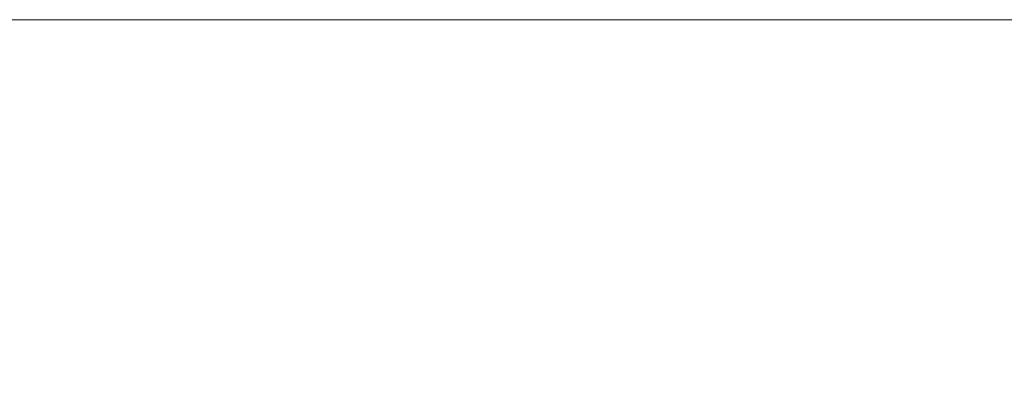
# Model space of a CAD drawing. Header units: centimetres. Extents: x -26.3 to 27.5, y 5.9 to 64.6.
# Tile 207 of 256: x -8.2158 to -8.1894, y 7.6901 to 7.7002. Entities that reach past the tile are written whole.
import ezdxf

# ---------------------------------------------------------------- set-up
doc = ezdxf.new("R2010")
doc.units = ezdxf.units.CM
doc.header["$LTSCALE"] = 2.54
doc.layers.add('Lucido design-1', color=7, linetype='Continuous')

# ---------------------------------------------------------------- blocks, each defined once
blk = doc.blocks.new('Gruppo-3-1')
at = {"color": 7, "linetype": 'Continuous', "lineweight": 9}
for points, invisible_edges in [([(27.113463, 7.700165, -743.211089), (27.113463, 7.700212, -743.214164), (-25.986537, 7.700212, -743.214164), (-25.986537, 7.700165, -743.211089)], 8), ([(-25.986537, 7.700212, -743.214164), (9.213463, 7.700212, -743.414164), (-8.086537, 7.700212, -743.414164)], 9), ([(-8.086537, 7.700212, -743.414164), (-8.087627, 7.700212, -743.414167), (-25.986537, 7.700212, -743.214164)], 10), ([(9.213463, 7.700212, -743.414164), (-25.986537, 7.700212, -743.214164), (27.113463, 7.700212, -743.214164)], 9), ([(-8.087627, 7.700212, -743.414167), (-8.092947, 7.700212, -743.414301), (-8.095487, 7.700212, -743.414364), (-25.986537, 7.700212, -743.214164)], 12), ([(-8.095487, 7.700212, -743.414364), (-8.099349, 7.700212, -743.414616), (-8.103637, 7.700212, -743.414896), (-25.986537, 7.700212, -743.214164)], 12), ([(-8.103637, 7.700212, -743.414896), (-8.111765, 7.700212, -743.415761), (-25.986537, 7.700212, -743.214164)], 10), ([(-8.111765, 7.700212, -743.415761), (-8.119859, 7.700212, -743.416959), (-25.986537, 7.700212, -743.214164)], 10), ([(-8.119859, 7.700212, -743.416959), (-8.127904, 7.700212, -743.418489), (-25.986537, 7.700212, -743.214164)], 10), ([(-8.127904, 7.700212, -743.418489), (-8.135887, 7.700212, -743.420348), (-25.986537, 7.700212, -743.214164)], 10), ([(-25.986537, 7.700212, -743.214164), (-8.151611, 7.700212, -743.425047), (-8.155596, 7.700212, -743.42651)], 9), ([(-8.135887, 7.700212, -743.420348), (-8.143794, 7.700212, -743.422535), (-25.986537, 7.700212, -743.214164)], 10), ([(-8.143794, 7.700212, -743.422535), (-8.151611, 7.700212, -743.425047), (-25.986537, 7.700212, -743.214164)], 10), ([(-8.155596, 7.700212, -743.42651), (-8.159326, 7.700212, -743.42788), (-25.986537, 7.700212, -743.214164)], 10), ([(-8.159326, 7.700212, -743.42788), (-8.166924, 7.700212, -743.43103), (-25.986537, 7.700212, -743.214164)], 10), ([(-8.166924, 7.700212, -743.43103), (-8.174393, 7.700212, -743.434494), (-25.986537, 7.700212, -743.214164)], 10), ([(-8.174393, 7.700212, -743.434494), (-8.181719, 7.700212, -743.438265), (-25.986537, 7.700212, -743.214164)], 10), ([(-8.181719, 7.700212, -743.438265), (-8.18889, 7.700212, -743.442338), (-25.986537, 7.700212, -743.214164)], 10), ([(-8.18889, 7.700212, -743.442338), (-8.195892, 7.700212, -743.446708), (-25.986537, 7.700212, -743.214164)], 10), ([(-8.195892, 7.700212, -743.446708), (-8.202714, 7.700212, -743.451367), (-25.986537, 7.700212, -743.214164)], 10), ([(-8.202714, 7.700212, -743.451367), (-8.206134, 7.700212, -743.453915), (-8.209344, 7.700212, -743.456308), (-25.986537, 7.700212, -743.214164)], 12), ([(-8.209344, 7.700212, -743.456308), (-8.215769, 7.700212, -743.461523), (-25.986537, 7.700212, -743.214164)], 10), ([(27.113463, 7.700165, -779.311089), (27.113463, 7.700212, -779.314164), (-25.986537, 7.700212, -779.314164), (-25.986537, 7.700165, -779.311089)], 8), ([(-25.986537, 7.700212, -779.314164), (-8.087627, 7.700212, -779.514167), (-8.092947, 7.700212, -779.514301)], 9), ([(-25.986537, 7.700212, -779.314164), (9.213463, 7.700212, -779.514164), (-8.086537, 7.700212, -779.514164)], 9), ([(-25.986537, 7.700212, -779.314164), (-8.095487, 7.700212, -779.514364), (-8.099349, 7.700212, -779.514616)], 9), ([(-8.086537, 7.700212, -779.514164), (-8.087627, 7.700212, -779.514167), (-25.986537, 7.700212, -779.314164)], 10), ([(9.213463, 7.700212, -779.514164), (-25.986537, 7.700212, -779.314164), (27.113463, 7.700212, -779.314164)], 9), ([(-8.092947, 7.700212, -779.514301), (-8.095487, 7.700212, -779.514364), (-25.986537, 7.700212, -779.314164)], 10), ([(-8.099349, 7.700212, -779.514616), (-8.103637, 7.700212, -779.514896), (-25.986537, 7.700212, -779.314164)], 10), ([(-8.103637, 7.700212, -779.514896), (-8.111765, 7.700212, -779.515761), (-25.986537, 7.700212, -779.314164)], 10), ([(-8.111765, 7.700212, -779.515761), (-8.119859, 7.700212, -779.516959), (-25.986537, 7.700212, -779.314164)], 10), ([(-8.119859, 7.700212, -779.516959), (-8.127904, 7.700212, -779.518489), (-25.986537, 7.700212, -779.314164)], 10), ([(-8.127904, 7.700212, -779.518489), (-8.135887, 7.700212, -779.520348), (-25.986537, 7.700212, -779.314164)], 10), ([(-25.986537, 7.700212, -779.314164), (-8.151611, 7.700212, -779.525047), (-8.155596, 7.700212, -779.52651)], 9), ([(-8.135887, 7.700212, -779.520348), (-8.143794, 7.700212, -779.522535), (-25.986537, 7.700212, -779.314164)], 10), ([(-8.143794, 7.700212, -779.522535), (-8.151611, 7.700212, -779.525047), (-25.986537, 7.700212, -779.314164)], 10), ([(-8.155596, 7.700212, -779.52651), (-8.159326, 7.700212, -779.52788), (-25.986537, 7.700212, -779.314164)], 10), ([(-8.159326, 7.700212, -779.52788), (-8.166924, 7.700212, -779.53103), (-25.986537, 7.700212, -779.314164)], 10), ([(-8.166924, 7.700212, -779.53103), (-8.174393, 7.700212, -779.534494), (-25.986537, 7.700212, -779.314164)], 10), ([(-8.174393, 7.700212, -779.534494), (-8.181719, 7.700212, -779.538265), (-25.986537, 7.700212, -779.314164)], 10), ([(-8.181719, 7.700212, -779.538265), (-8.18889, 7.700212, -779.542338), (-25.986537, 7.700212, -779.314164)], 10), ([(-25.986537, 7.700212, -779.314164), (-8.202714, 7.700212, -779.551367), (-8.206134, 7.700212, -779.553915)], 9), ([(-8.18889, 7.700212, -779.542338), (-8.195892, 7.700212, -779.546708), (-25.986537, 7.700212, -779.314164)], 10), ([(-8.195892, 7.700212, -779.546708), (-8.202714, 7.700212, -779.551367), (-25.986537, 7.700212, -779.314164)], 10), ([(-8.206134, 7.700212, -779.553915), (-8.209344, 7.700212, -779.556308), (-25.986537, 7.700212, -779.314164)], 10), ([(-8.209344, 7.700212, -779.556308), (-8.215769, 7.700212, -779.561523), (-25.986537, 7.700212, -779.314164)], 10), ([(-8.215769, 7.700212, -779.561523), (-8.221978, 7.700212, -779.567004), (-25.986537, 7.700212, -779.314164)], 10), ([(-8.214062, 7.700158, -743.464366), (-8.218798, 7.700158, -743.468531), (-8.221978, 7.700212, -743.467004), (-8.215769, 7.700212, -743.461523)], 11), ([(-8.214062, 7.700158, -779.564366), (-8.218798, 7.700158, -779.568531), (-8.221978, 7.700212, -779.567004), (-8.215769, 7.700212, -779.561523)], 11), ([(-8.209195, 7.700158, -743.460356), (-8.214062, 7.700158, -743.464366), (-8.215769, 7.700212, -743.461523), (-8.209344, 7.700212, -743.456308)], 11), ([(-8.209195, 7.700158, -779.560356), (-8.214062, 7.700158, -779.564366), (-8.215769, 7.700212, -779.561523), (-8.209344, 7.700212, -779.556308)], 11), ([(-8.204203, 7.700158, -743.456503), (-8.209195, 7.700158, -743.460356), (-8.209344, 7.700212, -743.456308), (-8.206134, 7.700212, -743.453915)], 11), ([(-8.204203, 7.700158, -779.556503), (-8.209195, 7.700158, -779.560356), (-8.209344, 7.700212, -779.556308), (-8.206134, 7.700212, -779.553915)], 11), ([(-8.199089, 7.700158, -743.452813), (-8.204203, 7.700158, -743.456503), (-8.206134, 7.700212, -743.453915), (-8.202714, 7.700212, -743.451367)], 11), ([(-8.199089, 7.700158, -779.552813), (-8.204203, 7.700158, -779.556503), (-8.206134, 7.700212, -779.553915), (-8.202714, 7.700212, -779.551367)], 11), ([(-8.193859, 7.700158, -743.449289), (-8.199089, 7.700158, -743.452813), (-8.202714, 7.700212, -743.451367), (-8.195892, 7.700212, -743.446708)], 11), ([(-8.193859, 7.700158, -779.549289), (-8.199089, 7.700158, -779.552813), (-8.202714, 7.700212, -779.551367), (-8.195892, 7.700212, -779.546708)], 11), ([(-8.18852, 7.700158, -743.445933), (-8.193859, 7.700158, -743.449289), (-8.195892, 7.700212, -743.446708), (-8.18889, 7.700212, -743.442338)], 11), ([(-8.18852, 7.700158, -779.545933), (-8.193859, 7.700158, -779.549289), (-8.195892, 7.700212, -779.546708), (-8.18889, 7.700212, -779.542338)], 11), ([(-25.986537, 7.700165, -743.211089), (-25.986537, 7.700098, -743.209803), (27.113463, 7.700098, -743.209803), (27.113463, 7.700165, -743.211089)], 10), ([(-25.986537, 7.700165, -779.311089), (-25.986537, 7.700098, -779.309803), (27.113463, 7.700098, -779.309803), (27.113463, 7.700165, -779.311089)], 10), ([(27.113463, 7.699951, -743.206944), (27.113463, 7.700098, -743.209803), (-25.986537, 7.700098, -743.209803), (-25.986537, 7.699951, -743.206944)], 10), ([(27.113463, 7.699951, -779.306944), (27.113463, 7.700098, -779.309803), (-25.986537, 7.700098, -779.309803), (-25.986537, 7.699951, -779.306944)], 10), ([(-25.986537, 7.699951, -743.206944), (-25.986537, 7.699812, -743.20545), (27.113463, 7.699812, -743.20545), (27.113463, 7.699951, -743.206944)], 10), ([(-25.986537, 7.699951, -779.306944), (-25.986537, 7.699812, -779.30545), (27.113463, 7.699812, -779.30545), (27.113463, 7.699951, -779.306944)], 10), ([(-8.214408, 7.69973, -743.473364), (-8.218855, 7.69973, -743.477535), (-8.221124, 7.699998, -743.475192), (-8.216601, 7.699998, -743.47095)], 15), ([(-8.214408, 7.69973, -779.573364), (-8.218855, 7.69973, -779.577535), (-8.221124, 7.699998, -779.575192), (-8.216601, 7.699998, -779.57095)], 15), ([(-8.211943, 7.699998, -743.466855), (-8.216601, 7.699998, -743.47095), (-8.218798, 7.700158, -743.468531), (-8.214062, 7.700158, -743.464366)], 15), ([(-8.211943, 7.699998, -779.566855), (-8.216601, 7.699998, -779.57095), (-8.218798, 7.700158, -779.568531), (-8.214062, 7.700158, -779.564366)], 15), ([(-8.209829, 7.69973, -743.469338), (-8.214408, 7.69973, -743.473364), (-8.216601, 7.699998, -743.47095), (-8.211943, 7.699998, -743.466855)], 15), ([(-8.209829, 7.69973, -779.569338), (-8.214408, 7.69973, -779.573364), (-8.216601, 7.699998, -779.57095), (-8.211943, 7.699998, -779.566855)], 15), ([(-8.207158, 7.699998, -743.462911), (-8.211943, 7.699998, -743.466855), (-8.214062, 7.700158, -743.464366), (-8.209195, 7.700158, -743.460356)], 15), ([(-8.207158, 7.699998, -779.562911), (-8.211943, 7.699998, -779.566855), (-8.214062, 7.700158, -779.564366), (-8.209195, 7.700158, -779.560356)], 15), ([(-8.205124, 7.69973, -743.465461), (-8.209829, 7.69973, -743.469338), (-8.211943, 7.699998, -743.466855), (-8.207158, 7.699998, -743.462911)], 15), ([(-8.205124, 7.69973, -779.565461), (-8.209829, 7.69973, -779.569338), (-8.211943, 7.699998, -779.566855), (-8.207158, 7.699998, -779.562911)], 15), ([(-8.202248, 7.699998, -743.459123), (-8.207158, 7.699998, -743.462911), (-8.209195, 7.700158, -743.460356), (-8.204203, 7.700158, -743.456503)], 15), ([(-8.202248, 7.699998, -779.559123), (-8.207158, 7.699998, -779.562911), (-8.209195, 7.700158, -779.560356), (-8.204203, 7.700158, -779.556503)], 15), ([(-8.200297, 7.69973, -743.461736), (-8.205124, 7.69973, -743.465461), (-8.207158, 7.699998, -743.462911), (-8.202248, 7.699998, -743.459123)], 15), ([(-8.200297, 7.69973, -779.561736), (-8.205124, 7.69973, -779.565461), (-8.207158, 7.699998, -779.562911), (-8.202248, 7.699998, -779.559123)], 15), ([(-8.197219, 7.699998, -743.455494), (-8.202248, 7.699998, -743.459123), (-8.204203, 7.700158, -743.456503), (-8.199089, 7.700158, -743.452813)], 15), ([(-8.197219, 7.699998, -779.555494), (-8.202248, 7.699998, -779.559123), (-8.204203, 7.700158, -779.556503), (-8.199089, 7.700158, -779.552813)], 15), ([(-8.195353, 7.69973, -743.458169), (-8.200297, 7.69973, -743.461736), (-8.202248, 7.699998, -743.459123), (-8.197219, 7.699998, -743.455494)], 15), ([(-8.195353, 7.69973, -779.558169), (-8.200297, 7.69973, -779.561736), (-8.202248, 7.699998, -779.559123), (-8.197219, 7.699998, -779.555494)], 15), ([(-8.192076, 7.699998, -743.452028), (-8.197219, 7.699998, -743.455494), (-8.199089, 7.700158, -743.452813), (-8.193859, 7.700158, -743.449289)], 15), ([(-8.192076, 7.699998, -779.552028), (-8.197219, 7.699998, -779.555494), (-8.199089, 7.700158, -779.552813), (-8.193859, 7.700158, -779.549289)], 15), ([(-8.190297, 7.69973, -743.454761), (-8.195353, 7.69973, -743.458169), (-8.197219, 7.699998, -743.455494), (-8.192076, 7.699998, -743.452028)], 15), ([(-8.190297, 7.69973, -779.554761), (-8.195353, 7.69973, -779.558169), (-8.197219, 7.699998, -779.555494), (-8.192076, 7.699998, -779.552028)], 15), ([(-8.186825, 7.699998, -743.448728), (-8.192076, 7.699998, -743.452028), (-8.193859, 7.700158, -743.449289), (-8.18852, 7.700158, -743.445933)], 15), ([(-8.186825, 7.699998, -779.548728), (-8.192076, 7.699998, -779.552028), (-8.193859, 7.700158, -779.549289), (-8.18852, 7.700158, -779.545933)], 15), ([(-8.185135, 7.69973, -743.451517), (-8.190297, 7.69973, -743.454761), (-8.192076, 7.699998, -743.452028), (-8.186825, 7.699998, -743.448728)], 15), ([(-8.185135, 7.69973, -779.551517), (-8.190297, 7.69973, -779.554761), (-8.192076, 7.699998, -779.552028), (-8.186825, 7.699998, -779.548728)], 15), ([(27.113463, 7.699565, -743.202807), (27.113463, 7.699812, -743.20545), (-25.986537, 7.699812, -743.20545), (-25.986537, 7.699565, -743.202807)], 10), ([(27.113463, 7.699565, -779.302807), (27.113463, 7.699812, -779.30545), (-25.986537, 7.699812, -779.30545), (-25.986537, 7.699565, -779.302807)], 10), ([(-8.212222, 7.699356, -743.475771), (-8.216593, 7.699356, -743.47987), (-8.218855, 7.69973, -743.477535), (-8.214408, 7.69973, -743.473364)], 15), ([(-8.212222, 7.699356, -779.575771), (-8.216593, 7.699356, -779.57987), (-8.218855, 7.69973, -779.577535), (-8.214408, 7.69973, -779.573364)], 15), ([(-8.207722, 7.699356, -743.471814), (-8.212222, 7.699356, -743.475771), (-8.214408, 7.69973, -743.473364), (-8.209829, 7.69973, -743.469338)], 15), ([(-8.207722, 7.699356, -779.571814), (-8.212222, 7.699356, -779.575771), (-8.214408, 7.69973, -779.573364), (-8.209829, 7.69973, -779.569338)], 15), ([(-8.203097, 7.699356, -743.468003), (-8.207722, 7.699356, -743.471814), (-8.209829, 7.69973, -743.469338), (-8.205124, 7.69973, -743.465461)], 15), ([(-8.203097, 7.699356, -779.568003), (-8.207722, 7.699356, -779.571814), (-8.209829, 7.69973, -779.569338), (-8.205124, 7.69973, -779.565461)], 15), ([(-8.198353, 7.699356, -743.464342), (-8.203097, 7.699356, -743.468003), (-8.205124, 7.69973, -743.465461), (-8.200297, 7.69973, -743.461736)], 15), ([(-8.198353, 7.699356, -779.564342), (-8.203097, 7.699356, -779.568003), (-8.205124, 7.69973, -779.565461), (-8.200297, 7.69973, -779.561736)], 15), ([(-8.193493, 7.699356, -743.460835), (-8.198353, 7.699356, -743.464342), (-8.200297, 7.69973, -743.461736), (-8.195353, 7.69973, -743.458169)], 15), ([(-8.193493, 7.699356, -779.560835), (-8.198353, 7.699356, -779.564342), (-8.200297, 7.69973, -779.561736), (-8.195353, 7.69973, -779.558169)], 15), ([(-8.188524, 7.699356, -743.457486), (-8.193493, 7.699356, -743.460835), (-8.195353, 7.69973, -743.458169), (-8.190297, 7.69973, -743.454761)], 15), ([(-8.188524, 7.699356, -779.557486), (-8.193493, 7.699356, -779.560835), (-8.195353, 7.69973, -779.558169), (-8.190297, 7.69973, -779.554761)], 15), ([(-8.18345, 7.699356, -743.454297), (-8.188524, 7.699356, -743.457486), (-8.190297, 7.69973, -743.454761), (-8.185135, 7.69973, -743.451517)], 15), ([(-8.18345, 7.699356, -779.554297), (-8.188524, 7.699356, -779.557486), (-8.190297, 7.69973, -779.554761), (-8.185135, 7.69973, -779.551517)], 15), ([(-25.986537, 7.699565, -743.202807), (-25.986537, 7.699336, -743.201114), (27.113463, 7.699336, -743.201114), (27.113463, 7.699565, -743.202807)], 10), ([(-25.986537, 7.699565, -779.302807), (-25.986537, 7.699336, -779.301114), (27.113463, 7.699336, -779.301114), (27.113463, 7.699565, -779.302807)], 10), ([(27.113463, 7.699007, -743.198686), (27.113463, 7.699336, -743.201114), (-25.986537, 7.699336, -743.201114), (-25.986537, 7.699007, -743.198686)], 10), ([(27.113463, 7.699007, -779.298686), (27.113463, 7.699336, -779.301114), (-25.986537, 7.699336, -779.301114), (-25.986537, 7.699007, -779.298686)], 10), ([(-8.214342, 7.698876, -743.482196), (-8.218506, 7.698876, -743.48636), (-8.220831, 7.699356, -743.484108), (-8.216593, 7.699356, -743.47987)], 15), ([(-8.214342, 7.698876, -779.582196), (-8.218506, 7.698876, -779.58636), (-8.220831, 7.699356, -779.584108), (-8.216593, 7.699356, -779.57987)], 15), ([(-8.210046, 7.698876, -743.478167), (-8.214342, 7.698876, -743.482196), (-8.216593, 7.699356, -743.47987), (-8.212222, 7.699356, -743.475771)], 15), ([(-8.210046, 7.698876, -779.578167), (-8.214342, 7.698876, -779.582196), (-8.216593, 7.699356, -779.57987), (-8.212222, 7.699356, -779.575771)], 15), ([(-8.205624, 7.698876, -743.474278), (-8.210046, 7.698876, -743.478167), (-8.212222, 7.699356, -743.475771), (-8.207722, 7.699356, -743.471814)], 15), ([(-8.205624, 7.698876, -779.574278), (-8.210046, 7.698876, -779.578167), (-8.212222, 7.699356, -779.575771), (-8.207722, 7.699356, -779.571814)], 15), ([(-8.201079, 7.698876, -743.470533), (-8.205624, 7.698876, -743.474278), (-8.207722, 7.699356, -743.471814), (-8.203097, 7.699356, -743.468003)], 15), ([(-8.201079, 7.698876, -779.570533), (-8.205624, 7.698876, -779.574278), (-8.207722, 7.699356, -779.571814), (-8.203097, 7.699356, -779.568003)], 15), ([(-8.196417, 7.698876, -743.466936), (-8.201079, 7.698876, -743.470533), (-8.203097, 7.699356, -743.468003), (-8.198353, 7.699356, -743.464342)], 15), ([(-8.196417, 7.698876, -779.566936), (-8.201079, 7.698876, -779.570533), (-8.203097, 7.699356, -779.568003), (-8.198353, 7.699356, -779.564342)], 15), ([(-8.191641, 7.698876, -743.46349), (-8.196417, 7.698876, -743.466936), (-8.198353, 7.699356, -743.464342), (-8.193493, 7.699356, -743.460835)], 15), ([(-8.191641, 7.698876, -779.56349), (-8.196417, 7.698876, -779.566936), (-8.198353, 7.699356, -779.564342), (-8.193493, 7.699356, -779.560835)], 15), ([(-8.186758, 7.698876, -743.460198), (-8.191641, 7.698876, -743.46349), (-8.193493, 7.699356, -743.460835), (-8.188524, 7.699356, -743.457486)], 15), ([(-8.186758, 7.698876, -779.560198), (-8.191641, 7.698876, -779.56349), (-8.193493, 7.699356, -779.560835), (-8.188524, 7.699356, -779.557486)], 15), ([(-25.986537, 7.699007, -743.198686), (-25.986537, 7.698672, -743.196803), (27.113463, 7.698672, -743.196803), (27.113463, 7.699007, -743.198686)], 10), ([(-25.986537, 7.699007, -779.298686), (-25.986537, 7.698672, -779.296803), (27.113463, 7.698672, -779.296803), (27.113463, 7.699007, -779.298686)], 10), ([(-8.212102, 7.698291, -743.484508), (-8.216193, 7.698291, -743.4886), (-8.218506, 7.698876, -743.48636), (-8.214342, 7.698876, -743.482196)], 15), ([(-8.212102, 7.698291, -779.584508), (-8.216193, 7.698291, -779.5886), (-8.218506, 7.698876, -779.58636), (-8.214342, 7.698876, -779.582196)], 15), ([(-8.207882, 7.698291, -743.48055), (-8.212102, 7.698291, -743.484508), (-8.214342, 7.698876, -743.482196), (-8.210046, 7.698876, -743.478167)], 15), ([(-8.207882, 7.698291, -779.58055), (-8.212102, 7.698291, -779.584508), (-8.214342, 7.698876, -779.582196), (-8.210046, 7.698876, -779.578167)], 15), ([(-8.203537, 7.698291, -743.47673), (-8.207882, 7.698291, -743.48055), (-8.210046, 7.698876, -743.478167), (-8.205624, 7.698876, -743.474278)], 15), ([(-8.203537, 7.698291, -779.57673), (-8.207882, 7.698291, -779.58055), (-8.210046, 7.698876, -779.578167), (-8.205624, 7.698876, -779.574278)], 15), ([(-8.199072, 7.698291, -743.47305), (-8.203537, 7.698291, -743.47673), (-8.205624, 7.698876, -743.474278), (-8.201079, 7.698876, -743.470533)], 15), ([(-8.199072, 7.698291, -779.57305), (-8.203537, 7.698291, -779.57673), (-8.205624, 7.698876, -779.574278), (-8.201079, 7.698876, -779.570533)], 15), ([(-8.194491, 7.698291, -743.469516), (-8.199072, 7.698291, -743.47305), (-8.201079, 7.698876, -743.470533), (-8.196417, 7.698876, -743.466936)], 15), ([(-8.194491, 7.698291, -779.569516), (-8.199072, 7.698291, -779.57305), (-8.201079, 7.698876, -779.570533), (-8.196417, 7.698876, -779.566936)], 15), ([(-8.189799, 7.698291, -743.46613), (-8.194491, 7.698291, -743.469516), (-8.196417, 7.698876, -743.466936), (-8.191641, 7.698876, -743.46349)], 15), ([(-8.189799, 7.698291, -779.56613), (-8.194491, 7.698291, -779.569516), (-8.196417, 7.698876, -779.566936), (-8.191641, 7.698876, -779.56349)], 15), ([(-8.185002, 7.698291, -743.462897), (-8.189799, 7.698291, -743.46613), (-8.191641, 7.698876, -743.46349), (-8.186758, 7.698876, -743.460198)], 15), ([(-8.185002, 7.698291, -779.562897), (-8.189799, 7.698291, -779.56613), (-8.191641, 7.698876, -779.56349), (-8.186758, 7.698876, -779.560198)], 15), ([(27.113463, 7.698277, -743.194589), (27.113463, 7.698672, -743.196803), (-25.986537, 7.698672, -743.196803), (-25.986537, 7.698277, -743.194589)], 10), ([(27.113463, 7.698277, -779.294589), (27.113463, 7.698672, -779.296803), (-25.986537, 7.698672, -779.296803), (-25.986537, 7.698277, -779.294589)], 10), ([(-25.986537, 7.698277, -743.194589), (-25.986537, 7.69782, -743.192525), (27.113463, 7.69782, -743.192525), (27.113463, 7.698277, -743.194589)], 10), ([(-25.986537, 7.698277, -779.294589), (-25.986537, 7.69782, -779.292525), (27.113463, 7.69782, -779.292525), (27.113463, 7.698277, -779.294589)], 10), ([(-8.213895, 7.6976, -743.490825), (-8.217783, 7.6976, -743.49497), (-8.220151, 7.698291, -743.49282), (-8.216193, 7.698291, -743.4886)], 15), ([(-8.213895, 7.6976, -779.590825), (-8.217783, 7.6976, -779.59497), (-8.220151, 7.698291, -779.59282), (-8.216193, 7.698291, -779.5886)], 15), ([(-8.209877, 7.6976, -743.486806), (-8.213895, 7.6976, -743.490825), (-8.216193, 7.698291, -743.4886), (-8.212102, 7.698291, -743.484508)], 15), ([(-8.209877, 7.6976, -779.586806), (-8.213895, 7.6976, -779.590825), (-8.216193, 7.698291, -779.5886), (-8.212102, 7.698291, -779.584508)], 15), ([(-8.205731, 7.6976, -743.482918), (-8.209877, 7.6976, -743.486806), (-8.212102, 7.698291, -743.484508), (-8.207882, 7.698291, -743.48055)], 15), ([(-8.205731, 7.6976, -779.582918), (-8.209877, 7.6976, -779.586806), (-8.212102, 7.698291, -779.584508), (-8.207882, 7.698291, -779.58055)], 15), ([(-8.201463, 7.6976, -743.479165), (-8.205731, 7.6976, -743.482918), (-8.207882, 7.698291, -743.48055), (-8.203537, 7.698291, -743.47673)], 15), ([(-8.201463, 7.6976, -779.579165), (-8.205731, 7.6976, -779.582918), (-8.207882, 7.698291, -779.58055), (-8.203537, 7.698291, -779.57673)], 15), ([(-8.197077, 7.6976, -743.475551), (-8.201463, 7.6976, -743.479165), (-8.203537, 7.698291, -743.47673), (-8.199072, 7.698291, -743.47305)], 15), ([(-8.197077, 7.6976, -779.575551), (-8.201463, 7.6976, -779.579165), (-8.203537, 7.698291, -779.57673), (-8.199072, 7.698291, -779.57305)], 15), ([(-8.192578, 7.6976, -743.472079), (-8.197077, 7.6976, -743.475551), (-8.199072, 7.698291, -743.47305), (-8.194491, 7.698291, -743.469516)], 15), ([(-8.192578, 7.6976, -779.572079), (-8.197077, 7.6976, -779.575551), (-8.199072, 7.698291, -779.57305), (-8.194491, 7.698291, -779.569516)], 15), ([(-8.187969, 7.6976, -743.468754), (-8.192578, 7.6976, -743.472079), (-8.194491, 7.698291, -743.469516), (-8.189799, 7.698291, -743.46613)], 15), ([(-8.187969, 7.6976, -779.568754), (-8.192578, 7.6976, -779.572079), (-8.194491, 7.698291, -779.569516), (-8.189799, 7.698291, -779.56613)], 15), ([(-8.183257, 7.6976, -743.465577), (-8.187969, 7.6976, -743.468754), (-8.189799, 7.698291, -743.46613), (-8.185002, 7.698291, -743.462897)], 15), ([(-8.183257, 7.6976, -779.565577), (-8.187969, 7.6976, -779.568754), (-8.189799, 7.698291, -779.56613), (-8.185002, 7.698291, -779.562897)], 15), ([(27.113463, 7.697377, -743.190522), (27.113463, 7.69782, -743.192525), (-25.986537, 7.69782, -743.192525), (-25.986537, 7.697377, -743.190522)], 10), ([(27.113463, 7.697377, -779.290522), (27.113463, 7.69782, -779.292525), (-25.986537, 7.69782, -779.292525), (-25.986537, 7.697377, -779.290522)], 10), ([(-8.215433, 7.696805, -743.497104), (-8.219119, 7.696805, -743.501296), (-8.221536, 7.6976, -743.499238), (-8.217783, 7.6976, -743.49497)], 15), ([(-8.215433, 7.696805, -779.597104), (-8.219119, 7.696805, -779.601296), (-8.221536, 7.6976, -779.599238), (-8.217783, 7.6976, -779.59497)], 15), ([(-8.211615, 7.696805, -743.493033), (-8.215433, 7.696805, -743.497104), (-8.217783, 7.6976, -743.49497), (-8.213895, 7.6976, -743.490825)], 15), ([(-8.211615, 7.696805, -779.593033), (-8.215433, 7.696805, -779.597104), (-8.217783, 7.6976, -779.59497), (-8.213895, 7.6976, -779.590825)], 15), ([(-8.207668, 7.696805, -743.489086), (-8.211615, 7.696805, -743.493033), (-8.213895, 7.6976, -743.490825), (-8.209877, 7.6976, -743.486806)], 15), ([(-8.207668, 7.696805, -779.589086), (-8.211615, 7.696805, -779.593033), (-8.213895, 7.6976, -779.590825), (-8.209877, 7.6976, -779.586806)], 15), ([(-8.203597, 7.696805, -743.485268), (-8.207668, 7.696805, -743.489086), (-8.209877, 7.6976, -743.486806), (-8.205731, 7.6976, -743.482918)], 15), ([(-8.203597, 7.696805, -779.585268), (-8.207668, 7.696805, -779.589086), (-8.209877, 7.6976, -779.586806), (-8.205731, 7.6976, -779.582918)], 15), ([(-8.199406, 7.696805, -743.481582), (-8.203597, 7.696805, -743.485268), (-8.205731, 7.6976, -743.482918), (-8.201463, 7.6976, -743.479165)], 15), ([(-8.199406, 7.696805, -779.581582), (-8.203597, 7.696805, -779.585268), (-8.205731, 7.6976, -779.582918), (-8.201463, 7.6976, -779.579165)], 15), ([(-8.195098, 7.696805, -743.478033), (-8.199406, 7.696805, -743.481582), (-8.201463, 7.6976, -743.479165), (-8.197077, 7.6976, -743.475551)], 15), ([(-8.195098, 7.696805, -779.578033), (-8.199406, 7.696805, -779.581582), (-8.201463, 7.6976, -779.579165), (-8.197077, 7.6976, -779.575551)], 15), ([(-8.190679, 7.696805, -743.474623), (-8.195098, 7.696805, -743.478033), (-8.197077, 7.6976, -743.475551), (-8.192578, 7.6976, -743.472079)], 15), ([(-8.190679, 7.696805, -779.574623), (-8.195098, 7.696805, -779.578033), (-8.197077, 7.6976, -779.575551), (-8.192578, 7.6976, -779.572079)], 15), ([(-8.186153, 7.696805, -743.471357), (-8.190679, 7.696805, -743.474623), (-8.192578, 7.6976, -743.472079), (-8.187969, 7.6976, -743.468754)], 15), ([(-8.186153, 7.696805, -779.571357), (-8.190679, 7.696805, -779.574623), (-8.192578, 7.6976, -779.572079), (-8.187969, 7.6976, -779.568754)], 15), ([(-25.986537, 7.697377, -743.190522), (-25.986537, 7.696784, -743.188288), (27.113463, 7.696784, -743.188288), (27.113463, 7.697377, -743.190522)], 10), ([(-25.986537, 7.697377, -779.290522), (-25.986537, 7.696784, -779.288288), (27.113463, 7.696784, -779.288288), (27.113463, 7.697377, -779.290522)], 10), ([(27.113463, 7.696307, -743.186492), (27.113463, 7.696784, -743.188288), (-25.986537, 7.696784, -743.188288), (-25.986537, 7.696307, -743.186492)], 10), ([(27.113463, 7.696307, -779.286492), (27.113463, 7.696784, -779.288288), (-25.986537, 7.696784, -779.288288), (-25.986537, 7.696307, -779.286492)], 10), ([(-8.213104, 7.695906, -743.49922), (-8.216723, 7.695906, -743.503335), (-8.219119, 7.696805, -743.501296), (-8.215433, 7.696805, -743.497104)], 15), ([(-8.213104, 7.695906, -779.59922), (-8.216723, 7.695906, -779.603335), (-8.219119, 7.696805, -779.601296), (-8.215433, 7.696805, -779.597104)], 15), ([(-8.209355, 7.695906, -743.495222), (-8.213104, 7.695906, -743.49922), (-8.215433, 7.696805, -743.497104), (-8.211615, 7.696805, -743.493033)], 15), ([(-8.209355, 7.695906, -779.595222), (-8.213104, 7.695906, -779.59922), (-8.215433, 7.696805, -779.597104), (-8.211615, 7.696805, -779.593033)], 15), ([(-8.205479, 7.695906, -743.491347), (-8.209355, 7.695906, -743.495222), (-8.211615, 7.696805, -743.493033), (-8.207668, 7.696805, -743.489086)], 15), ([(-8.205479, 7.695906, -779.591347), (-8.209355, 7.695906, -779.595222), (-8.211615, 7.696805, -779.593033), (-8.207668, 7.696805, -779.589086)], 15), ([(-8.201482, 7.695906, -743.487598), (-8.205479, 7.695906, -743.491347), (-8.207668, 7.696805, -743.489086), (-8.203597, 7.696805, -743.485268)], 15), ([(-8.201482, 7.695906, -779.587598), (-8.205479, 7.695906, -779.591347), (-8.207668, 7.696805, -779.589086), (-8.203597, 7.696805, -779.585268)], 15), ([(-8.197366, 7.695906, -743.483978), (-8.201482, 7.695906, -743.487598), (-8.203597, 7.696805, -743.485268), (-8.199406, 7.696805, -743.481582)], 15), ([(-8.197366, 7.695906, -779.583978), (-8.201482, 7.695906, -779.587598), (-8.203597, 7.696805, -779.585268), (-8.199406, 7.696805, -779.581582)], 15), ([(-8.193136, 7.695906, -743.480493), (-8.197366, 7.695906, -743.483978), (-8.199406, 7.696805, -743.481582), (-8.195098, 7.696805, -743.478033)], 15), ([(-8.193136, 7.695906, -779.580493), (-8.197366, 7.695906, -779.583978), (-8.199406, 7.696805, -779.581582), (-8.195098, 7.696805, -779.578033)], 15), ([(-8.188797, 7.695906, -743.477145), (-8.193136, 7.695906, -743.480493), (-8.195098, 7.696805, -743.478033), (-8.190679, 7.696805, -743.474623)], 15), ([(-8.188797, 7.695906, -779.577145), (-8.193136, 7.695906, -779.580493), (-8.195098, 7.696805, -779.578033), (-8.190679, 7.696805, -779.574623)], 15), ([(-8.184353, 7.695906, -743.473938), (-8.188797, 7.695906, -743.477145), (-8.190679, 7.696805, -743.474623), (-8.186153, 7.696805, -743.471357)], 15), ([(-8.184353, 7.695906, -779.573938), (-8.188797, 7.695906, -779.577145), (-8.190679, 7.696805, -779.574623), (-8.186153, 7.696805, -779.571357)], 15), ([(-25.986537, 7.696307, -743.186492), (-25.986537, 7.695564, -743.1841), (27.113463, 7.695564, -743.1841), (27.113463, 7.696307, -743.186492)], 10), ([(-25.986537, 7.696307, -779.286492), (-25.986537, 7.695564, -779.2841), (27.113463, 7.695564, -779.2841), (27.113463, 7.696307, -779.286492)], 10), ([(-8.214351, 7.694905, -743.505355), (-8.217773, 7.694905, -743.509507), (-8.220208, 7.695906, -743.507565), (-8.216723, 7.695906, -743.503335)], 15), ([(-8.214351, 7.694905, -779.605355), (-8.217773, 7.694905, -779.609507), (-8.220208, 7.695906, -779.607565), (-8.216723, 7.695906, -779.603335)], 15), ([(-8.210798, 7.694905, -743.501314), (-8.214351, 7.694905, -743.505355), (-8.216723, 7.695906, -743.503335), (-8.213104, 7.695906, -743.49922)], 15), ([(-8.210798, 7.694905, -779.601314), (-8.214351, 7.694905, -779.605355), (-8.216723, 7.695906, -779.603335), (-8.213104, 7.695906, -779.59922)], 15), ([(-8.207117, 7.694905, -743.497389), (-8.210798, 7.694905, -743.501314), (-8.213104, 7.695906, -743.49922), (-8.209355, 7.695906, -743.495222)], 15), ([(-8.207117, 7.694905, -779.597389), (-8.210798, 7.694905, -779.601314), (-8.213104, 7.695906, -779.59922), (-8.209355, 7.695906, -779.595222)], 15), ([(-8.203312, 7.694905, -743.493585), (-8.207117, 7.694905, -743.497389), (-8.209355, 7.695906, -743.495222), (-8.205479, 7.695906, -743.491347)], 15), ([(-8.203312, 7.694905, -779.593585), (-8.207117, 7.694905, -779.597389), (-8.209355, 7.695906, -779.595222), (-8.205479, 7.695906, -779.591347)], 15), ([(-8.199387, 7.694905, -743.489904), (-8.203312, 7.694905, -743.493585), (-8.205479, 7.695906, -743.491347), (-8.201482, 7.695906, -743.487598)], 15), ([(-8.199387, 7.694905, -779.589904), (-8.203312, 7.694905, -779.593585), (-8.205479, 7.695906, -779.591347), (-8.201482, 7.695906, -779.587598)], 15), ([(-8.195346, 7.694905, -743.486351), (-8.199387, 7.694905, -743.489904), (-8.201482, 7.695906, -743.487598), (-8.197366, 7.695906, -743.483978)], 15), ([(-8.195346, 7.694905, -779.586351), (-8.199387, 7.694905, -779.589904), (-8.201482, 7.695906, -779.587598), (-8.197366, 7.695906, -779.583978)], 15), ([(-8.191194, 7.694905, -743.482929), (-8.195346, 7.694905, -743.486351), (-8.197366, 7.695906, -743.483978), (-8.193136, 7.695906, -743.480493)], 15), ([(-8.191194, 7.694905, -779.582929), (-8.195346, 7.694905, -779.586351), (-8.197366, 7.695906, -779.583978), (-8.193136, 7.695906, -779.580493)], 15), ([(-8.186934, 7.694905, -743.479642), (-8.191194, 7.694905, -743.482929), (-8.193136, 7.695906, -743.480493), (-8.188797, 7.695906, -743.477145)], 15), ([(-8.186934, 7.694905, -779.579642), (-8.191194, 7.694905, -779.582929), (-8.193136, 7.695906, -779.580493), (-8.188797, 7.695906, -779.577145)], 15), ([(27.113463, 7.695069, -743.182507), (27.113463, 7.695564, -743.1841), (-25.986537, 7.695564, -743.1841), (-25.986537, 7.695069, -743.182507)], 10), ([(27.113463, 7.695069, -779.282507), (27.113463, 7.695564, -779.2841), (-25.986537, 7.695564, -779.2841), (-25.986537, 7.695069, -779.282507)], 10), ([(-25.986537, 7.695069, -743.182507), (-25.986537, 7.694162, -743.179969), (27.113463, 7.694162, -743.179969), (27.113463, 7.695069, -743.182507)], 10), ([(-25.986537, 7.695069, -779.282507), (-25.986537, 7.694162, -779.279969), (27.113463, 7.694162, -779.279969), (27.113463, 7.695069, -779.282507)], 10), ([(-8.215364, 7.693803, -743.511428), (-8.21859, 7.693803, -743.51561), (-8.22106, 7.694905, -743.513768), (-8.217773, 7.694905, -743.509507)], 15), ([(-8.215364, 7.693803, -779.611428), (-8.21859, 7.693803, -779.61561), (-8.22106, 7.694905, -779.613768), (-8.217773, 7.694905, -779.609507)], 15), ([(-8.212005, 7.693803, -743.507352), (-8.215364, 7.693803, -743.511428), (-8.217773, 7.694905, -743.509507), (-8.214351, 7.694905, -743.505355)], 15), ([(-8.212005, 7.693803, -779.607352), (-8.215364, 7.693803, -779.611428), (-8.217773, 7.694905, -779.609507), (-8.214351, 7.694905, -779.605355)], 15), ([(-8.208517, 7.693803, -743.503386), (-8.212005, 7.693803, -743.507352), (-8.214351, 7.694905, -743.505355), (-8.210798, 7.694905, -743.501314)], 15), ([(-8.208517, 7.693803, -779.603386), (-8.212005, 7.693803, -779.607352), (-8.214351, 7.694905, -779.605355), (-8.210798, 7.694905, -779.601314)], 15), ([(-8.204903, 7.693803, -743.499533), (-8.208517, 7.693803, -743.503386), (-8.210798, 7.694905, -743.501314), (-8.207117, 7.694905, -743.497389)], 15), ([(-8.204903, 7.693803, -779.599533), (-8.208517, 7.693803, -779.603386), (-8.210798, 7.694905, -779.601314), (-8.207117, 7.694905, -779.597389)], 15), ([(-8.201168, 7.693803, -743.495798), (-8.204903, 7.693803, -743.499533), (-8.207117, 7.694905, -743.497389), (-8.203312, 7.694905, -743.493585)], 15), ([(-8.201168, 7.693803, -779.595798), (-8.204903, 7.693803, -779.599533), (-8.207117, 7.694905, -779.597389), (-8.203312, 7.694905, -779.593585)], 15), ([(-8.197316, 7.693803, -743.492185), (-8.201168, 7.693803, -743.495798), (-8.203312, 7.694905, -743.493585), (-8.199387, 7.694905, -743.489904)], 15), ([(-8.197316, 7.693803, -779.592185), (-8.201168, 7.693803, -779.595798), (-8.203312, 7.694905, -779.593585), (-8.199387, 7.694905, -779.589904)], 15), ([(-8.193349, 7.693803, -743.488697), (-8.197316, 7.693803, -743.492185), (-8.199387, 7.694905, -743.489904), (-8.195346, 7.694905, -743.486351)], 15), ([(-8.193349, 7.693803, -779.588697), (-8.197316, 7.693803, -779.592185), (-8.199387, 7.694905, -779.589904), (-8.195346, 7.694905, -779.586351)], 15), ([(-8.189273, 7.693803, -743.485338), (-8.193349, 7.693803, -743.488697), (-8.195346, 7.694905, -743.486351), (-8.191194, 7.694905, -743.482929)], 15), ([(-8.189273, 7.693803, -779.585338), (-8.193349, 7.693803, -779.588697), (-8.195346, 7.694905, -779.586351), (-8.191194, 7.694905, -779.582929)], 15), ([(-8.185091, 7.693803, -743.482111), (-8.189273, 7.693803, -743.485338), (-8.191194, 7.694905, -743.482929), (-8.186934, 7.694905, -743.479642)], 15), ([(-8.185091, 7.693803, -779.582111), (-8.189273, 7.693803, -779.585338), (-8.191194, 7.694905, -779.582929), (-8.186934, 7.694905, -779.579642)], 15), ([(27.113463, 7.693664, -743.178574), (27.113463, 7.694162, -743.179969), (-25.986537, 7.694162, -743.179969), (-25.986537, 7.693664, -743.178574)], 10), ([(27.113463, 7.693664, -779.278574), (27.113463, 7.694162, -779.279969), (-25.986537, 7.694162, -779.279969), (-25.986537, 7.693664, -779.278574)], 10), ([(-25.986537, 7.693664, -743.178574), (-25.986537, 7.692583, -743.175903), (27.113463, 7.692583, -743.175903), (27.113463, 7.693664, -743.178574)], 10), ([(-25.986537, 7.693664, -779.278574), (-25.986537, 7.692583, -779.275903), (27.113463, 7.692583, -779.275903), (27.113463, 7.693664, -779.278574)], 10), ([(-8.212984, 7.6926, -743.513326), (-8.216151, 7.6926, -743.517431), (-8.21859, 7.693803, -743.51561), (-8.215364, 7.693803, -743.511428)], 15), ([(-8.212984, 7.6926, -779.613326), (-8.216151, 7.6926, -779.617431), (-8.21859, 7.693803, -779.61561), (-8.215364, 7.693803, -779.611428)], 15), ([(-8.209687, 7.6926, -743.509325), (-8.212984, 7.6926, -743.513326), (-8.215364, 7.693803, -743.511428), (-8.212005, 7.693803, -743.507352)], 15), ([(-8.209687, 7.6926, -779.609325), (-8.212984, 7.6926, -779.613326), (-8.215364, 7.693803, -779.611428), (-8.212005, 7.693803, -779.607352)], 15), ([(-8.206264, 7.6926, -743.505432), (-8.209687, 7.6926, -743.509325), (-8.212005, 7.693803, -743.507352), (-8.208517, 7.693803, -743.503386)], 15), ([(-8.206264, 7.6926, -779.605432), (-8.209687, 7.6926, -779.609325), (-8.212005, 7.693803, -779.607352), (-8.208517, 7.693803, -779.603386)], 15), ([(-8.202717, 7.6926, -743.50165), (-8.206264, 7.6926, -743.505432), (-8.208517, 7.693803, -743.503386), (-8.204903, 7.693803, -743.499533)], 15), ([(-8.202717, 7.6926, -779.60165), (-8.206264, 7.6926, -779.605432), (-8.208517, 7.693803, -779.603386), (-8.204903, 7.693803, -779.599533)], 15), ([(-8.199051, 7.6926, -743.497984), (-8.202717, 7.6926, -743.50165), (-8.204903, 7.693803, -743.499533), (-8.201168, 7.693803, -743.495798)], 15), ([(-8.199051, 7.6926, -779.597984), (-8.202717, 7.6926, -779.60165), (-8.204903, 7.693803, -779.599533), (-8.201168, 7.693803, -779.595798)], 15), ([(-8.19527, 7.6926, -743.494438), (-8.199051, 7.6926, -743.497984), (-8.201168, 7.693803, -743.495798), (-8.197316, 7.693803, -743.492185)], 15), ([(-8.19527, 7.6926, -779.594438), (-8.199051, 7.6926, -779.597984), (-8.201168, 7.693803, -779.595798), (-8.197316, 7.693803, -779.592185)], 15), ([(-8.191376, 7.6926, -743.491014), (-8.19527, 7.6926, -743.494438), (-8.197316, 7.693803, -743.492185), (-8.193349, 7.693803, -743.488697)], 15), ([(-8.191376, 7.6926, -779.591014), (-8.19527, 7.6926, -779.594438), (-8.197316, 7.693803, -779.592185), (-8.193349, 7.693803, -779.588697)], 15), ([(-8.187375, 7.6926, -743.487717), (-8.191376, 7.6926, -743.491014), (-8.193349, 7.693803, -743.488697), (-8.189273, 7.693803, -743.485338)], 15), ([(-8.187375, 7.6926, -779.587717), (-8.191376, 7.6926, -779.591014), (-8.193349, 7.693803, -779.588697), (-8.189273, 7.693803, -779.585338)], 15), ([(27.113463, 7.692095, -743.174699), (27.113463, 7.692583, -743.175903), (-25.986537, 7.692583, -743.175903), (-25.986537, 7.692095, -743.174699)], 10), ([(27.113463, 7.692095, -779.274699), (27.113463, 7.692583, -779.275903), (-25.986537, 7.692583, -779.275903), (-25.986537, 7.692095, -779.274699)], 10), ([(-8.213745, 7.691298, -743.519226), (-8.216723, 7.691298, -743.523352), (-8.219185, 7.6926, -743.521635), (-8.216151, 7.6926, -743.517431)], 15), ([(-8.213745, 7.691298, -779.619226), (-8.216723, 7.691298, -779.623352), (-8.219185, 7.6926, -779.621635), (-8.216151, 7.6926, -779.617431)], 15), ([(-8.210637, 7.691298, -743.515198), (-8.213745, 7.691298, -743.519226), (-8.216151, 7.6926, -743.517431), (-8.212984, 7.6926, -743.513326)], 15), ([(-8.210637, 7.691298, -779.615198), (-8.213745, 7.691298, -779.619226), (-8.216151, 7.6926, -779.617431), (-8.212984, 7.6926, -779.613326)], 15), ([(-8.207401, 7.691298, -743.511271), (-8.210637, 7.691298, -743.515198), (-8.212984, 7.6926, -743.513326), (-8.209687, 7.6926, -743.509325)], 15), ([(-8.207401, 7.691298, -779.611271), (-8.210637, 7.691298, -779.615198), (-8.212984, 7.6926, -779.613326), (-8.209687, 7.6926, -779.609325)], 15), ([(-8.204041, 7.691298, -743.50745), (-8.207401, 7.691298, -743.511271), (-8.209687, 7.6926, -743.509325), (-8.206264, 7.6926, -743.505432)], 15), ([(-8.204041, 7.691298, -779.60745), (-8.207401, 7.691298, -779.611271), (-8.209687, 7.6926, -779.609325), (-8.206264, 7.6926, -779.605432)], 15), ([(-8.20056, 7.691298, -743.503739), (-8.204041, 7.691298, -743.50745), (-8.206264, 7.6926, -743.505432), (-8.202717, 7.6926, -743.50165)], 15), ([(-8.20056, 7.691298, -779.603739), (-8.204041, 7.691298, -779.60745), (-8.206264, 7.6926, -779.605432), (-8.202717, 7.6926, -779.60165)], 15), ([(-8.196963, 7.691298, -743.500141), (-8.20056, 7.691298, -743.503739), (-8.202717, 7.6926, -743.50165), (-8.199051, 7.6926, -743.497984)], 15), ([(-8.196963, 7.691298, -779.600141), (-8.20056, 7.691298, -779.603739), (-8.202717, 7.6926, -779.60165), (-8.199051, 7.6926, -779.597984)], 15), ([(-8.193251, 7.691298, -743.49666), (-8.196963, 7.691298, -743.500141), (-8.199051, 7.6926, -743.497984), (-8.19527, 7.6926, -743.494438)], 15), ([(-8.193251, 7.691298, -779.59666), (-8.196963, 7.691298, -779.600141), (-8.199051, 7.6926, -779.597984), (-8.19527, 7.6926, -779.594438)], 15), ([(-8.18943, 7.691298, -743.4933), (-8.193251, 7.691298, -743.49666), (-8.19527, 7.6926, -743.494438), (-8.191376, 7.6926, -743.491014)], 15), ([(-8.18943, 7.691298, -779.5933), (-8.193251, 7.691298, -779.59666), (-8.19527, 7.6926, -779.594438), (-8.191376, 7.6926, -779.591014)], 15), ([(-8.185503, 7.691298, -743.490064), (-8.18943, 7.691298, -743.4933), (-8.191376, 7.6926, -743.491014), (-8.187375, 7.6926, -743.487717)], 15), ([(-8.185503, 7.691298, -779.590064), (-8.18943, 7.691298, -779.5933), (-8.191376, 7.6926, -779.591014), (-8.187375, 7.6926, -779.587717)], 15), ([(-25.986537, 7.692095, -743.174699), (-25.986537, 7.690827, -743.171909), (27.113463, 7.690827, -743.171909), (27.113463, 7.692095, -743.174699)], 10), ([(-25.986537, 7.692095, -779.274699), (-25.986537, 7.690827, -779.271909), (27.113463, 7.690827, -779.271909), (27.113463, 7.692095, -779.274699)], 10), ([(-8.214297, 7.689899, -743.525045), (-8.217087, 7.689899, -743.529185), (-8.219567, 7.691298, -743.527572), (-8.216723, 7.691298, -743.523352)], 15), ([(-8.214297, 7.689899, -779.625045), (-8.217087, 7.689899, -779.629185), (-8.219567, 7.691298, -779.627572), (-8.216723, 7.691298, -779.623352)], 15), ([(-8.211374, 7.689899, -743.520996), (-8.214297, 7.689899, -743.525045), (-8.216723, 7.691298, -743.523352), (-8.213745, 7.691298, -743.519226)], 15), ([(-8.211374, 7.689899, -779.620996), (-8.214297, 7.689899, -779.625045), (-8.216723, 7.691298, -779.623352), (-8.213745, 7.691298, -779.619226)], 15), ([(-8.208324, 7.689899, -743.517042), (-8.211374, 7.689899, -743.520996), (-8.213745, 7.691298, -743.519226), (-8.210637, 7.691298, -743.515198)], 15), ([(-8.208324, 7.689899, -779.617042), (-8.211374, 7.689899, -779.620996), (-8.213745, 7.691298, -779.619226), (-8.210637, 7.691298, -779.615198)], 15), ([(-8.205149, 7.689899, -743.513189), (-8.208324, 7.689899, -743.517042), (-8.210637, 7.691298, -743.515198), (-8.207401, 7.691298, -743.511271)], 15), ([(-8.205149, 7.689899, -779.613189), (-8.208324, 7.689899, -779.617042), (-8.210637, 7.691298, -779.615198), (-8.207401, 7.691298, -779.611271)], 15), ([(-8.201851, 7.689899, -743.509439), (-8.205149, 7.689899, -743.513189), (-8.207401, 7.691298, -743.511271), (-8.204041, 7.691298, -743.50745)], 15), ([(-8.201851, 7.689899, -779.609439), (-8.205149, 7.689899, -779.613189), (-8.207401, 7.691298, -779.611271), (-8.204041, 7.691298, -779.60745)], 15), ([(-8.198435, 7.689899, -743.505797), (-8.201851, 7.689899, -743.509439), (-8.204041, 7.691298, -743.50745), (-8.20056, 7.691298, -743.503739)], 15), ([(-8.198435, 7.689899, -779.605797), (-8.201851, 7.689899, -779.609439), (-8.204041, 7.691298, -779.60745), (-8.20056, 7.691298, -779.603739)], 15), ([(-8.194905, 7.689899, -743.502266), (-8.198435, 7.689899, -743.505797), (-8.20056, 7.691298, -743.503739), (-8.196963, 7.691298, -743.500141)], 15), ([(-8.194905, 7.689899, -779.602266), (-8.198435, 7.689899, -779.605797), (-8.20056, 7.691298, -779.603739), (-8.196963, 7.691298, -779.600141)], 15), ([(-8.191262, 7.689899, -743.49885), (-8.194905, 7.689899, -743.502266), (-8.196963, 7.691298, -743.500141), (-8.193251, 7.691298, -743.49666)], 15), ([(-8.191262, 7.689899, -779.59885), (-8.194905, 7.689899, -779.602266), (-8.196963, 7.691298, -779.600141), (-8.193251, 7.691298, -779.59666)], 15), ([(-8.187513, 7.689899, -743.495553), (-8.191262, 7.689899, -743.49885), (-8.193251, 7.691298, -743.49666), (-8.18943, 7.691298, -743.4933)], 15), ([(-8.187513, 7.689899, -779.595553), (-8.191262, 7.689899, -779.59885), (-8.193251, 7.691298, -779.59666), (-8.18943, 7.691298, -779.5933)], 15), ([(27.113463, 7.690364, -743.17089), (27.113463, 7.690827, -743.171909), (-25.986537, 7.690827, -743.171909), (-25.986537, 7.690364, -743.17089)], 10), ([(27.113463, 7.690364, -779.27089), (27.113463, 7.690827, -779.271909), (-25.986537, 7.690827, -779.271909), (-25.986537, 7.690364, -779.27089)], 10), ([(-25.986537, 7.690364, -743.17089), (-25.986537, 7.688899, -743.167996), (27.113463, 7.688899, -743.167996), (27.113463, 7.690364, -743.17089)], 10), ([(-25.986537, 7.690364, -779.27089), (-25.986537, 7.688899, -779.267996), (27.113463, 7.688899, -779.267996), (27.113463, 7.690364, -779.27089)], 10)]:
    blk.add_3dface(points, dxfattribs=dict(at, invisible_edges=invisible_edges))
blk = doc.blocks.new('Gruppo-4-1')
at = {"color": 7}
blk.add_blockref('Gruppo-3-1', (0, 0), dxfattribs=at)

msp = doc.modelspace()

# ---------------------------------------------------------------- block references
at = {"layer": 'Lucido design-1', "color": 7}
msp.add_blockref('Gruppo-4-1', (0, 0), dxfattribs=at)

doc.saveas('drawing.dxf')
